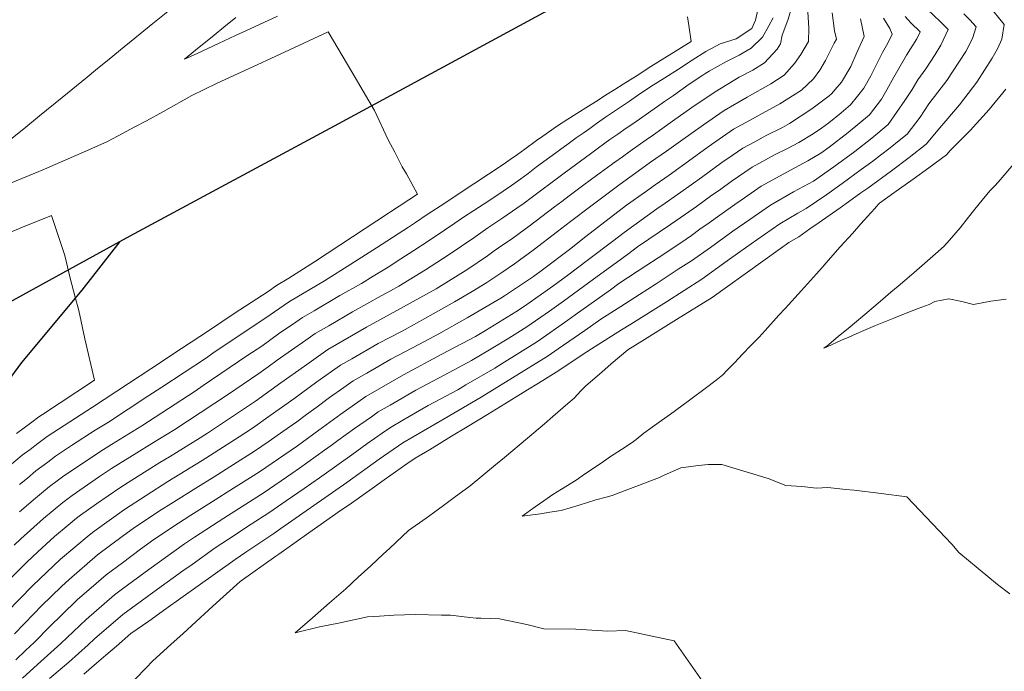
# Model space of a CAD drawing. Header units: inches. Extents: x 11351264 to 11356330, y 6702313 to 6706468.
# Tile 135 of 160: x 11355583 to 11355828, y 6705299 to 6705461. Entities that reach past the tile are written whole.
import ezdxf

# ---------------------------------------------------------------- set-up
doc = ezdxf.new("R2010")
doc.units = ezdxf.units.IN
doc.header["$MEASUREMENT"] = 0
doc.layers.add('Shumate_Contours_clip1', color=7, linetype='Continuous', lineweight=0)
doc.layers.add('Shumate_Streets_clip1', color=7, linetype='Continuous')

msp = doc.modelspace()

# ---------------------------------------------------------------- linework, layer by layer
at = {"layer": 'Shumate_Contours_clip1'}
for points, elevation in [([(11355774.58, 6705463.42), (11355773.71, 6705460.72), (11355772.33, 6705457.02), (11355771.89, 6705454.81), (11355771.04, 6705453.52), (11355767.91, 6705450.1), (11355765.05, 6705448.24), (11355761.62, 6705446.5), (11355755.62, 6705442.89), (11355749.83, 6705438.94), (11355745.04, 6705435.56), (11355742.4, 6705433.69), (11355740.26, 6705432.19), (11355738.46, 6705430.93), (11355736.49, 6705429.54), (11355734.52, 6705428.13), (11355732.56, 6705426.72), (11355730.67, 6705425.37), (11355730.59, 6705425.31), (11355730.53, 6705425.27), (11355730.49, 6705425.24), (11355729.77, 6705424.71), (11355726.14, 6705422.06), (11355722.97, 6705419.69), (11355719.31, 6705416.94), (11355717.45, 6705415.54), (11355715.65, 6705414.19), (11355709.36, 6705409.43), (11355706.86, 6705407.57), (11355704.9, 6705406.18), (11355702.81, 6705404.75), (11355700.66, 6705403.26), (11355698.93, 6705402.03), (11355694.06, 6705398.74), (11355686.18, 6705393.79), (11355678.09, 6705389.31), (11355668.85, 6705384.22), (11355659.24, 6705378.74), (11355653.38, 6705374.58), (11355647.54, 6705370.37), (11355641.24, 6705365.83), (11355629.23, 6705357.83), (11355627.47, 6705356.71), (11355619.82, 6705352), (11355617.43, 6705350.53), (11355610.4, 6705346.17), (11355607.43, 6705344.27), (11355601.6, 6705340.27), (11355597.66, 6705337.45), (11355596.66, 6705336.68), (11355594.54, 6705334.95), (11355591.17, 6705332.11), (11355587.01, 6705328.34), (11355584.28, 6705325.73), (11355580.15, 6705321.55)], 1394), ([(11355621.08, 6705464.24), (11355615.69, 6705459.86), (11355610.28, 6705455.48), (11355608.55, 6705454.08), (11355604.77, 6705451.02), (11355601.4, 6705448.28), (11355599.27, 6705446.55), (11355593.07, 6705441.49), (11355587.45, 6705436.88), (11355583.51, 6705433.66), (11355580.33, 6705431.06)], 1402), ([(11355808.48, 6705463.35), (11355811.66, 6705460.42), (11355813.64, 6705458.43), (11355811.83, 6705454.52), (11355810.37, 6705452.2), (11355808.08, 6705448.6), (11355806.07, 6705445.88), (11355804.69, 6705443.47), (11355802.85, 6705440.68), (11355798.7, 6705434.75), (11355794.62, 6705431.33), (11355790.39, 6705428.05), (11355785.21, 6705424.18), (11355780.08, 6705420.61), (11355775.16, 6705417.95), (11355769.42, 6705414.68), (11355764.26, 6705411.09), (11355760.06, 6705408.14), (11355754.45, 6705404.14), (11355749.72, 6705400.76), (11355746.46, 6705398.68), (11355740.94, 6705395.06), (11355736.8, 6705392.43), (11355732.14, 6705389.38), (11355727.16, 6705386.22), (11355723.21, 6705383.4), (11355716.52, 6705378.86), (11355714.03, 6705377.11), (11355705.18, 6705371.61), (11355697.4, 6705366.85), (11355688.17, 6705361.41), (11355677.92, 6705355.48), (11355671.96, 6705351.37), (11355663.91, 6705345.61), (11355655.76, 6705339.87), (11355647.54, 6705334.13), (11355645.77, 6705332.89), (11355638.77, 6705328.26), (11355636.16, 6705326.41), (11355630.69, 6705322.53), (11355627.51, 6705320.27), (11355622.65, 6705316.79), (11355618.86, 6705314.11), (11355614.62, 6705311.05), (11355610.22, 6705307.93), (11355606.65, 6705304.84), (11355603.92, 6705302.55), (11355601.66, 6705300.55), (11355598.44, 6705297.86)], 1382), ([(11355823.68, 6705464.43), (11355827.55, 6705459.64), (11355827, 6705455.96), (11355825.96, 6705453.58), (11355824.63, 6705451.26), (11355820.75, 6705445.31), (11355816.48, 6705439.6), (11355811.57, 6705433.94), (11355808.15, 6705429.84), (11355803.92, 6705426.5), (11355799.57, 6705423.22), (11355793.63, 6705418.91), (11355791.9, 6705417.69), (11355788.83, 6705415.48), (11355786.73, 6705413.99), (11355784.02, 6705412.07), (11355781.57, 6705410.35), (11355779.18, 6705408.72), (11355776.43, 6705406.78), (11355773.99, 6705405.34), (11355771.88, 6705403.86), (11355767.47, 6705400.7), (11355763.07, 6705397.55), (11355758.67, 6705394.39), (11355754.92, 6705391.69), (11355746.04, 6705386.16), (11355737.36, 6705380.78), (11355733.92, 6705378.64), (11355729.75, 6705375.16), (11355727.4, 6705373.07), (11355723.41, 6705369.67), (11355722.21, 6705368.43), (11355720.54, 6705366.6), (11355718.94, 6705365.21), (11355715.27, 6705361.99), (11355713.12, 6705360.22), (11355708.96, 6705356.63), (11355703.18, 6705351.77), (11355700.99, 6705349.95), (11355694.63, 6705344.76), (11355690.71, 6705341.83), (11355688.01, 6705339.82), (11355685.52, 6705338.01), (11355683.71, 6705336.7), (11355679.31, 6705333.59), (11355674.63, 6705329.22), (11355673.03, 6705327.75), (11355669.91, 6705324.86), (11355666.81, 6705321.96), (11355663.68, 6705319.08), (11355659.63, 6705315.59), (11355655.37, 6705311.9), (11355651.05, 6705308.17), (11355657.18, 6705309.61), (11355661.91, 6705310.56), (11355669.08, 6705312.14), (11355672.12, 6705312.29), (11355675.64, 6705312.56), (11355681, 6705312.71), (11355687.49, 6705312.57), (11355689.79, 6705312.52), (11355694.56, 6705311.97), (11355696.12, 6705311.82), (11355696.8, 6705311.76), (11355697.33, 6705311.76), (11355701.98, 6705311.59), (11355708.72, 6705310.22), (11355713.01, 6705309.15), (11355720.99, 6705309.08), (11355728.94, 6705308.51), (11355733.36, 6705308.7), (11355745.44, 6705306.14), (11355752.4, 6705296.21)], 1378), ([(11355778.67, 6705462.77), (11355778.97, 6705458.73), (11355778.85, 6705455.41), (11355776.97, 6705452.18), (11355775.43, 6705449.91), (11355772.81, 6705447.04), (11355769.48, 6705444.88), (11355763.63, 6705441.51), (11355757.9, 6705438.23), (11355752.73, 6705434.65), (11355747.01, 6705430.58), (11355743.52, 6705428.1), (11355739.58, 6705425.32), (11355737.42, 6705423.78), (11355734.4, 6705421.63), (11355732.03, 6705419.9), (11355730.01, 6705418.42), (11355728.32, 6705417.15), (11355724.65, 6705414.4), (11355719.63, 6705410.56), (11355716.38, 6705408.05), (11355710.32, 6705403.41), (11355705.7, 6705400.03), (11355702.81, 6705398.03), (11355698.79, 6705395.41), (11355695.16, 6705393.14), (11355690.75, 6705390.57), (11355685.44, 6705387.57), (11355681.32, 6705385.29), (11355677.7, 6705383.3), (11355671.76, 6705380.18), (11355665.17, 6705376.38), (11355662.41, 6705374.8), (11355656.52, 6705370.67), (11355650.75, 6705366.38), (11355644.87, 6705362.23), (11355640.49, 6705359.13), (11355637.18, 6705356.92), (11355627.96, 6705351.07), (11355619.43, 6705345.83), (11355608.59, 6705338.85), (11355600.97, 6705333.41), (11355599.77, 6705332.5), (11355592.65, 6705326.5), (11355585.77, 6705319.92), (11355579.25, 6705313.17)], 1392), ([(11355770.05, 6705461.26), (11355768.98, 6705459.28), (11355767.44, 6705456.45), (11355764.63, 6705453.76), (11355761.65, 6705451.97), (11355758.33, 6705450.31), (11355754.16, 6705448.04), (11355753.35, 6705447.54), (11355752.56, 6705447.01), (11355749.2, 6705444.74), (11355745.25, 6705441.98), (11355743.05, 6705440.45), (11355741.31, 6705439.22), (11355737.35, 6705436.49), (11355735.38, 6705435.1), (11355733.52, 6705433.8), (11355731.44, 6705432.35), (11355729.46, 6705430.98), (11355726.64, 6705428.94), (11355724.62, 6705427.43), (11355720.9, 6705424.71), (11355718.06, 6705422.6), (11355716.04, 6705421.1), (11355711.18, 6705417.47), (11355709.86, 6705416.48), (11355708.06, 6705415.17), (11355706.25, 6705413.87), (11355702.82, 6705411.49), (11355702.04, 6705410.98), (11355699.08, 6705408.97), (11355695.56, 6705406.54), (11355692.51, 6705404.42), (11355689.18, 6705402.18), (11355683.51, 6705398.57), (11355676.9, 6705394.46), (11355674.86, 6705393.33), (11355672.53, 6705392.05), (11355665.39, 6705388.1), (11355659.49, 6705384.62), (11355656.08, 6705382.68), (11355653.76, 6705381.03), (11355650.17, 6705378.57), (11355646.62, 6705376.01), (11355644.34, 6705374.37), (11355642.02, 6705372.69), (11355634.26, 6705367.44), (11355627.43, 6705362.89), (11355621.1, 6705358.76), (11355615.42, 6705355.26), (11355611.67, 6705352.93), (11355605.4, 6705349.04), (11355602.42, 6705347.08), (11355595.57, 6705342.36), (11355593.28, 6705340.62), (11355588.45, 6705336.64), (11355582.81, 6705331.53), (11355581.17, 6705329.96)], 1396), ([(11355784.79, 6705462.55), (11355785.33, 6705458.02), (11355785.81, 6705456.02), (11355785.27, 6705454.98), (11355784.35, 6705453.18), (11355783.07, 6705450.7), (11355781.73, 6705448.27), (11355780.11, 6705446.07), (11355777.11, 6705443.31), (11355771.75, 6705439.89), (11355767.34, 6705437.5), (11355764.18, 6705435.71), (11355760.2, 6705433.54), (11355756.61, 6705431.04), (11355753.91, 6705429.15), (11355749.9, 6705426.28), (11355744.16, 6705422.15), (11355740.69, 6705419.71), (11355738.27, 6705417.99), (11355733.61, 6705414.61), (11355726.39, 6705409.11), (11355723.45, 6705406.8), (11355719.36, 6705403.62), (11355712.66, 6705398.5), (11355710.38, 6705396.91), (11355703.2, 6705392.03), (11355702.27, 6705391.46), (11355693.93, 6705386.6), (11355686.89, 6705382.63), (11355684.49, 6705381.35), (11355681.85, 6705379.92), (11355674.9, 6705376.27), (11355668.93, 6705372.83), (11355665.54, 6705370.9), (11355663.24, 6705369.26), (11355659.66, 6705366.76), (11355656.25, 6705364.19), (11355653.88, 6705362.48), (11355651.47, 6705360.7), (11355648.03, 6705358.3), (11355644.59, 6705355.86), (11355640.96, 6705353.37), (11355635.76, 6705350.06), (11355630.89, 6705346.96), (11355626.4, 6705344.2), (11355620.78, 6705340.7), (11355617.08, 6705338.34), (11355610.75, 6705334.1), (11355608.37, 6705332.4), (11355601.89, 6705327.52), (11355594.8, 6705321.44), (11355592.95, 6705319.68), (11355587.94, 6705314.83), (11355586.05, 6705312.87), (11355581.21, 6705307.91)], 1390), ([(11355791.86, 6705461.01), (11355792.76, 6705456.62), (11355790.96, 6705452.86), (11355789.4, 6705449.19), (11355787.08, 6705445.3), (11355785.55, 6705443.47), (11355784.59, 6705442.39), (11355784.02, 6705441.89), (11355779.71, 6705438.62), (11355774.15, 6705434.99), (11355772.37, 6705434.02), (11355768.3, 6705431.97), (11355765.48, 6705430.45), (11355762.5, 6705428.83), (11355759.87, 6705427), (11355757.34, 6705425.23), (11355752.21, 6705421.55), (11355747.07, 6705417.9), (11355742.34, 6705414.55), (11355741.96, 6705414.28), (11355741.12, 6705413.71), (11355733, 6705407.8), (11355730.16, 6705405.7), (11355724.1, 6705401.11), (11355718.96, 6705397.23), (11355715.2, 6705394.44), (11355708.15, 6705389.53), (11355706.05, 6705388.1), (11355698.51, 6705383.45), (11355695.94, 6705381.97), (11355687.57, 6705377.5), (11355678.03, 6705372.36), (11355668.65, 6705367.02), (11355662.49, 6705362.63), (11355656.97, 6705358.63), (11355651.63, 6705354.7), (11355642.17, 6705348.2), (11355634.19, 6705343.14), (11355632.1, 6705341.8), (11355624.83, 6705337.29), (11355622.01, 6705335.45), (11355615.91, 6705331.37), (11355612.55, 6705328.94), (11355608.11, 6705325.6), (11355604, 6705322.56), (11355600.29, 6705319.36), (11355596.93, 6705316.43), (11355592.94, 6705312.56), (11355590.07, 6705309.82), (11355586.1, 6705305.75), (11355583.92, 6705303.75), (11355581.54, 6705301.44)], 1388), ([(11355766.25, 6705463.33), (11355765.72, 6705460.73), (11355764.73, 6705458.65), (11355760.85, 6705456.09), (11355756.85, 6705454.81), (11355753.29, 6705452.9), (11355749.92, 6705450.76), (11355746.52, 6705448.55), (11355743.08, 6705446.37), (11355739.66, 6705444.17), (11355736.29, 6705441.95), (11355736.27, 6705441.93), (11355734.29, 6705440.58), (11355732.32, 6705439.21), (11355730.34, 6705437.86), (11355728.36, 6705436.52), (11355726.11, 6705434.95), (11355724.44, 6705433.77), (11355722.75, 6705432.6), (11355721.08, 6705431.41), (11355718.71, 6705429.63), (11355714.52, 6705426.61), (11355711.19, 6705424.15), (11355709.1, 6705422.57), (11355707.26, 6705421.21), (11355704.92, 6705419.56), (11355702.83, 6705418.13), (11355699.26, 6705415.76), (11355695.56, 6705413.3), (11355693.03, 6705411.63), (11355690.87, 6705410.17), (11355688.3, 6705408.41), (11355684.23, 6705405.67), (11355680.63, 6705403.36), (11355677.41, 6705401.3), (11355674.22, 6705399.24), (11355670.54, 6705396.96), (11355667.62, 6705395.14), (11355662.17, 6705392.12), (11355655.78, 6705388.35), (11355652.9, 6705386.64), (11355651.23, 6705385.49), (11355646.96, 6705382.57), (11355642.79, 6705379.57), (11355639.08, 6705377.08), (11355628.2, 6705369.71), (11355626.16, 6705368.36), (11355612.9, 6705359.69), (11355605.33, 6705355), (11355603.38, 6705353.79), (11355593.49, 6705347.25), (11355591.81, 6705345.99), (11355589.9, 6705344.54), (11355586.45, 6705341.66), (11355582.47, 6705338.3)], 1398), ([(11355748.78, 6705461.54), (11355749.1, 6705459.4), (11355749.69, 6705455.44), (11355746.58, 6705453.47), (11355745.97, 6705453.09), (11355743.12, 6705451.3), (11355739.66, 6705449.14), (11355736.2, 6705446.97), (11355732.77, 6705444.77), (11355730.69, 6705443.47), (11355728.78, 6705442.29), (11355725.87, 6705440.42), (11355724.1, 6705439.28), (11355721.18, 6705437.46), (11355718.97, 6705436.07), (11355716.37, 6705434.39), (11355712.78, 6705431.84), (11355711.2, 6705430.71), (11355708.26, 6705428.59), (11355706.46, 6705427.27), (11355704.64, 6705425.98), (11355702.83, 6705424.75), (11355695.57, 6705419.96), (11355690.21, 6705416.42), (11355688.31, 6705415.17), (11355683.93, 6705412.29), (11355681.05, 6705410.36), (11355679.27, 6705409.16), (11355671.35, 6705404.04), (11355664.95, 6705399.92), (11355658.39, 6705395.81), (11355649.69, 6705390.64), (11355643.57, 6705386.45), (11355630.96, 6705378), (11355628.98, 6705376.66), (11355617.88, 6705369.31), (11355614.41, 6705367.04), (11355604.62, 6705360.64), (11355601.33, 6705358.6), (11355595.43, 6705354.78), (11355591.42, 6705352.13), (11355589.48, 6705350.68), (11355586.53, 6705348.46), (11355584.45, 6705346.69), (11355582.49, 6705345.06)], 1400), ([(11355797.51, 6705461.21), (11355799.1, 6705458.68), (11355799.72, 6705457.23), (11355798.59, 6705455.03), (11355797.32, 6705452.7), (11355794.39, 6705446.86), (11355792.66, 6705443.8), (11355791.11, 6705441.79), (11355789.3, 6705439.64), (11355786.99, 6705437.65), (11355783.92, 6705435.19), (11355782.07, 6705433.79), (11355780.02, 6705432.44), (11355776.45, 6705430.29), (11355773.63, 6705428.75), (11355770.61, 6705427.23), (11355764.81, 6705424.12), (11355759.65, 6705420.5), (11355757.03, 6705418.63), (11355754.51, 6705416.85), (11355750.97, 6705414.35), (11355748.24, 6705412.41), (11355744.53, 6705409.8), (11355736.31, 6705404.23), (11355733.79, 6705402.38), (11355725.35, 6705396.24), (11355717.91, 6705390.71), (11355714.39, 6705388.25), (11355708.76, 6705384.36), (11355704.31, 6705381.56), (11355699.92, 6705378.86), (11355695, 6705375.98), (11355690.66, 6705373.66), (11355686.73, 6705371.53), (11355681.1, 6705368.54), (11355674.77, 6705364.86), (11355671.77, 6705363.15), (11355670.05, 6705361.92), (11355665.86, 6705359.03), (11355661.74, 6705356.01), (11355660.06, 6705354.79), (11355658.43, 6705353.59), (11355652.15, 6705349.12), (11355650.29, 6705347.84), (11355643.37, 6705343.1), (11355633.3, 6705336.68), (11355626.07, 6705331.98), (11355623.54, 6705330.33), (11355614.68, 6705323.94), (11355607.76, 6705318.81), (11355606.1, 6705317.61), (11355599.05, 6705311.46), (11355592.77, 6705305.45), (11355586.95, 6705300.21), (11355583.2, 6705296.86)], 1386), ([(11355802.97, 6705461.61), (11355804.32, 6705460.09), (11355806.68, 6705457.83), (11355805.81, 6705456.05), (11355803.23, 6705452.04), (11355800.14, 6705446.56), (11355798.4, 6705443.34), (11355797.07, 6705441.05), (11355794.07, 6705437.16), (11355788.73, 6705432.73), (11355784, 6705429.08), (11355781.93, 6705427.63), (11355778.7, 6705425.69), (11355774.39, 6705423.34), (11355771.82, 6705421.92), (11355767.12, 6705419.4), (11355762.96, 6705416.48), (11355760.56, 6705414.8), (11355756.81, 6705412.16), (11355754.15, 6705410.28), (11355751.86, 6705408.65), (11355749.71, 6705407.13), (11355747.12, 6705405.29), (11355741.43, 6705401.55), (11355738.39, 6705399.5), (11355731.67, 6705395.1), (11355729.58, 6705393.57), (11355720.81, 6705387.3), (11355718.99, 6705386.01), (11355711.41, 6705380.71), (11355702.59, 6705375.18), (11355700.8, 6705374.08), (11355693.61, 6705369.87), (11355691.57, 6705368.67), (11355684.17, 6705364.73), (11355677.89, 6705361.07), (11355674.86, 6705359.3), (11355672.76, 6705357.85), (11355668.93, 6705355.22), (11355665.2, 6705352.48), (11355662.08, 6705350.25), (11355657.12, 6705346.72), (11355653.34, 6705344.06), (11355648.87, 6705341), (11355644.57, 6705338.01), (11355640.17, 6705335.2), (11355634.53, 6705331.46), (11355631.19, 6705329.29), (11355625.42, 6705325.18), (11355623.16, 6705323.55), (11355616.79, 6705318.97), (11355608.18, 6705312.72), (11355601.11, 6705306.61), (11355599.59, 6705305.15), (11355594.74, 6705300.86), (11355589.9, 6705296.75)], 1384), ([(11355817.56, 6705462.3), (11355819.06, 6705460.8), (11355820.59, 6705459.04), (11355819.72, 6705456.18), (11355818.02, 6705452.94), (11355813.35, 6705445.73), (11355808.85, 6705439.84), (11355806.67, 6705436.52), (11355803.4, 6705432.31), (11355801.46, 6705430.79), (11355799.24, 6705428.93), (11355796.76, 6705427.07), (11355794.92, 6705425.64), (11355792.01, 6705423.5), (11355787.22, 6705420.01), (11355783.41, 6705417.32), (11355778.29, 6705413.83), (11355776.25, 6705412.69), (11355771.71, 6705410.01), (11355765.98, 6705405.99), (11355761.77, 6705402.99), (11355758.62, 6705400.74), (11355752.32, 6705396.22), (11355743.49, 6705390.61), (11355734.64, 6705385.02), (11355732.3, 6705383.56), (11355725.79, 6705379.44), (11355722.76, 6705377.56), (11355716.69, 6705373.43), (11355712.71, 6705370.98), (11355707.83, 6705367.95), (11355703.29, 6705365.17), (11355698.95, 6705362.5), (11355693.9, 6705359.4), (11355690.03, 6705357.11), (11355684.57, 6705353.75), (11355680.99, 6705351.66), (11355678.91, 6705350.23), (11355673.23, 6705346.22), (11355670.8, 6705344.48), (11355664.49, 6705340.04), (11355662.64, 6705338.74), (11355654.48, 6705333), (11355646.99, 6705327.71), (11355646.27, 6705327.24), (11355637.41, 6705320.96), (11355630.62, 6705314.76), (11355625.34, 6705309.96), (11355623.11, 6705307.91), (11355620.23, 6705305.29), (11355615.59, 6705301.07), (11355614.02, 6705299.42), (11355611.24, 6705296.6)], 1380), ([(11355636.33, 6705461.41), (11355633.37, 6705458.99), (11355630.89, 6705456.98), (11355626.3, 6705453.22), (11355623.56, 6705450.98), (11355626.7, 6705452.45), (11355632, 6705454.92), (11355636.22, 6705456.86), (11355639.88, 6705458.57), (11355646.72, 6705461.73)], 1400), ([(11355578.42, 6705419.37), (11355586.29, 6705422.63), (11355588.73, 6705423.63), (11355592.67, 6705425.33), (11355595.9, 6705426.75), (11355598.42, 6705427.85), (11355604.18, 6705430.43), (11355606.99, 6705431.89), (11355611.21, 6705434.12), (11355614.04, 6705435.67), (11355618.29, 6705437.96), (11355625.4, 6705441.93), (11355631.49, 6705444.96), (11355633.82, 6705446.03), (11355640.59, 6705449.12), (11355646.3, 6705451.76), (11355649.69, 6705453.33), (11355659.3, 6705457.78), (11355665.19, 6705447.86), (11355670.82, 6705438.19), (11355674.26, 6705430.92), (11355675.91, 6705427.84), (11355677.73, 6705424.2), (11355678.77, 6705422.42), (11355681.54, 6705417.36), (11355674.83, 6705412.95), (11355674.35, 6705412.64), (11355668.55, 6705408.83), (11355662.24, 6705404.7), (11355655.92, 6705400.57), (11355654.06, 6705399.41), (11355649.53, 6705396.45), (11355646.47, 6705394.64), (11355644.33, 6705393.17), (11355635.88, 6705387.63), (11355629.76, 6705383.53), (11355622.77, 6705378.93), (11355615.18, 6705373.91), (11355609.62, 6705370.25), (11355600.62, 6705364.37), (11355596.37, 6705361.58), (11355589.34, 6705357.01), (11355586.99, 6705355.25), (11355585.08, 6705353.82), (11355583.16, 6705352.38), (11355578.44, 6705348.36)], 1402), ([(11355828.01, 6705443.54), (11355823.88, 6705438.51), (11355819.1, 6705433.24), (11355814.18, 6705428.28), (11355813.26, 6705427.18), (11355808.84, 6705423.94), (11355804.89, 6705421.13), (11355800.08, 6705417.7), (11355796.51, 6705415.17), (11355795.67, 6705414.18), (11355795.44, 6705413.93), (11355794.36, 6705412.72), (11355791.93, 6705409.96), (11355789.81, 6705407.6), (11355786.78, 6705404.25), (11355783.79, 6705400.9), (11355782.26, 6705399.16), (11355780.84, 6705397.54), (11355777.9, 6705394.22), (11355774.73, 6705390.75), (11355773.08, 6705388.95), (11355771.53, 6705387.27), (11355768.05, 6705383.44), (11355766.57, 6705381.81), (11355764.52, 6705379.67), (11355762.47, 6705377.52), (11355760.42, 6705375.38), (11355758.57, 6705373.43), (11355757.58, 6705372.39), (11355755.9, 6705371.1), (11355753.15, 6705369), (11355749.6, 6705366.32), (11355747.32, 6705364.7), (11355744.49, 6705362.63), (11355742.29, 6705361.02), (11355739.93, 6705359.32), (11355737.85, 6705357.85), (11355735.97, 6705356.27), (11355734.96, 6705355.55), (11355732.34, 6705353.82), (11355729.62, 6705352.05), (11355727.81, 6705350.81), (11355726.02, 6705349.58), (11355723.15, 6705347.61), (11355721, 6705346.13), (11355717.35, 6705343.88), (11355715.23, 6705342.57), (11355713.01, 6705341.03), (11355710.83, 6705339.5), (11355707.59, 6705337.16), (11355712.14, 6705337.79), (11355714.52, 6705338.18), (11355717.28, 6705338.64), (11355721.79, 6705339.97), (11355725.97, 6705341.27), (11355728.49, 6705341.96), (11355729.98, 6705342.37), (11355733.24, 6705343.58), (11355736.52, 6705344.82), (11355739.81, 6705346.09), (11355741.75, 6705346.84), (11355742.42, 6705347.15), (11355742.97, 6705347.39), (11355747.1, 6705349.24), (11355751.52, 6705349.79), (11355753.92, 6705350.09), (11355757.26, 6705350.07), (11355763.6, 6705348.12), (11355768.84, 6705346.55), (11355773.2, 6705344.83), (11355777.22, 6705344.54), (11355780.89, 6705344.14), (11355783.66, 6705344.35), (11355788.19, 6705343.8), (11355790.28, 6705343.68), (11355796.99, 6705342.81), (11355803.37, 6705341.98), (11355809.77, 6705335.25), (11355814.59, 6705330.23), (11355816.29, 6705328.11), (11355825.94, 6705320.21), (11355829, 6705317.83)], 1376), ([(11355830.01, 6705424.93), (11355826.06, 6705420.34), (11355825.22, 6705419.43), (11355824.05, 6705418.19), (11355821.36, 6705415), (11355819.94, 6705413.21), (11355818.67, 6705411.63), (11355816.59, 6705409.03), (11355813.99, 6705405.95), (11355813.3, 6705405.18), (11355813.1, 6705404.95), (11355812.72, 6705404.54), (11355811.19, 6705403.12), (11355809.2, 6705401.36), (11355807.18, 6705399.61), (11355805.15, 6705397.86), (11355802.84, 6705395.88), (11355801.22, 6705394.5), (11355799.39, 6705392.94), (11355797.41, 6705391.25), (11355795.13, 6705389.31), (11355792.89, 6705387.44), (11355790.31, 6705385.28), (11355789.21, 6705384.38), (11355786.26, 6705381.9), (11355783.43, 6705379.56), (11355783.31, 6705379.46), (11355783.24, 6705379.41), (11355782.73, 6705379.06), (11355783.27, 6705379.31), (11355783.35, 6705379.34), (11355783.48, 6705379.4), (11355787.07, 6705380.99), (11355788.93, 6705381.81), (11355790.78, 6705382.62), (11355792.64, 6705383.42), (11355795.58, 6705384.69), (11355800.15, 6705386.53), (11355803.22, 6705387.77), (11355806.14, 6705388.92), (11355808.89, 6705389.94), (11355810.3, 6705390.62), (11355813.78, 6705391.3), (11355817.07, 6705390.69), (11355819.98, 6705389.92), (11355824.28, 6705390.73), (11355828.09, 6705391.25)], 1374), ([(11355580.61, 6705408.09), (11355583.2, 6705409.15), (11355590.47, 6705412.09), (11355593.77, 6705402.08), (11355595.07, 6705396.45), (11355596.34, 6705391.74), (11355597.24, 6705388.37), (11355598.7, 6705381.37), (11355601.15, 6705371.05), (11355588.17, 6705362.51), (11355587.25, 6705361.91), (11355585.53, 6705360.62), (11355583.62, 6705359.18), (11355581.7, 6705357.74)], 1404)]:
    msp.add_lwpolyline(points, dxfattribs=dict(at, elevation=elevation))
at = {"layer": 'Shumate_Streets_clip1', "color": 2}
for points in [[(11355607.42, 6705405.58), (11355610, 6705407), (11355662, 6705435), (11355779, 6705498.5), (11355841, 6705534)], [(11355136.44, 6705136.33), (11355215, 6705181.5), (11355355, 6705263.5), (11355459, 6705324), (11355607.42, 6705405.58)]]:
    msp.add_lwpolyline(points, dxfattribs=at)
at = {"layer": 'Shumate_Streets_clip1'}
msp.add_lwpolyline([(11355607.42, 6705405.58), (11355598, 6705393.5), (11355583, 6705375.5), (11355569, 6705356.5), (11355555, 6705337.5), (11355541, 6705318), (11355528, 6705298)], dxfattribs=at)

doc.saveas('drawing.dxf')
